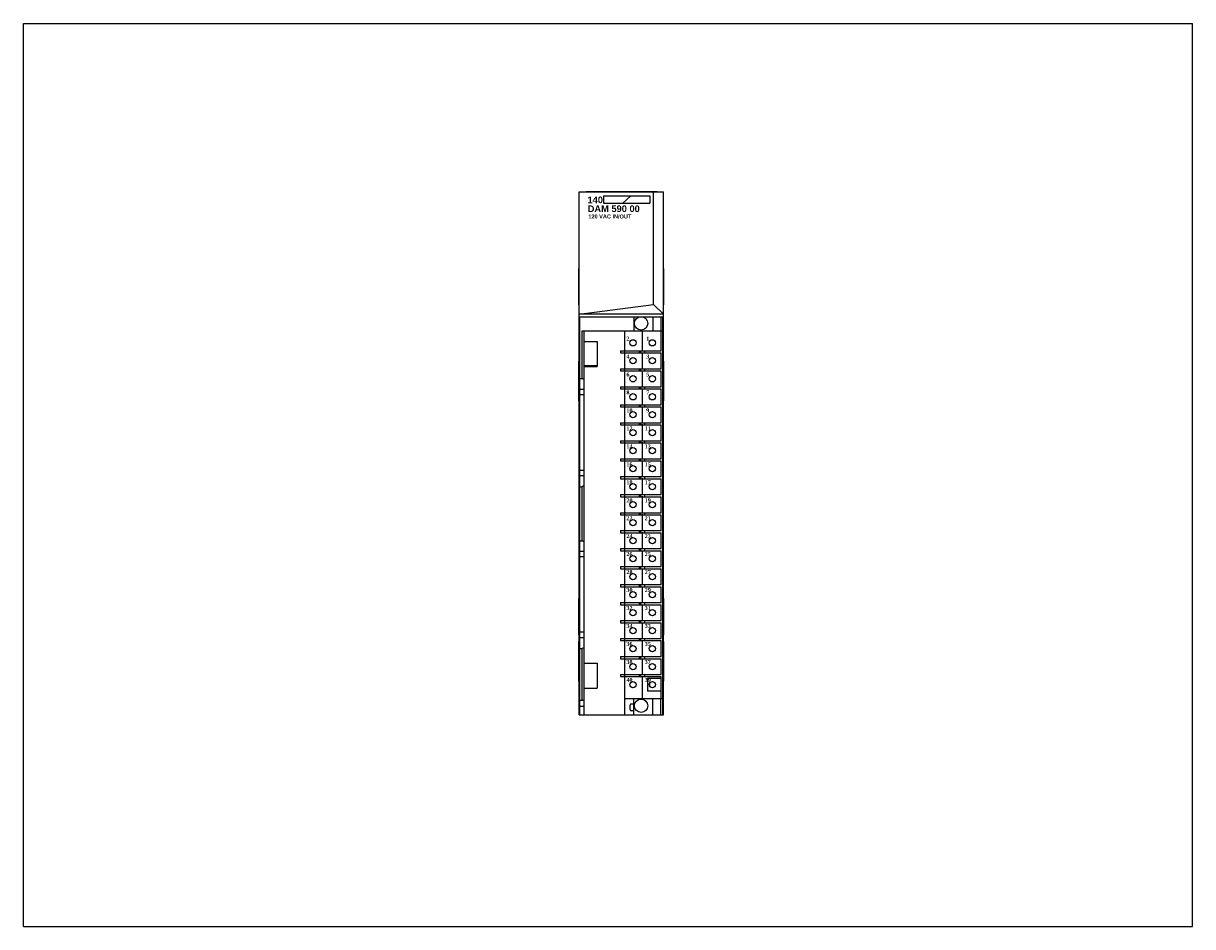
# Model space of a CAD drawing. Extents: x 0 to 22, y 0 to 27.4.
import ezdxf

# ---------------------------------------------------------------- set-up
doc = ezdxf.new("R2010")
doc.units = 0
doc.header["$LTSCALE"] = 1.21
doc.header["$MEASUREMENT"] = 0
doc.layers.get('0').update_dxf_attribs({"linetype": 'CONTINUOUS'})

msp = doc.modelspace()

# ---------------------------------------------------------------- linework, layer by layer
for p, q in [((0, 0), (0, 17)), ((0, 17), (22, 17)), ((22, 0), (22, 17)), ((10.458, 3.989), (10.458, 13.832)), ((10.458, 13.832), (12.046, 13.832)), ((10.588, 13.832), (10.588, 13.837)), ((10.588, 13.837), (11.927, 13.837)), ((10.917, 13.753), (10.917, 13.618)), ((10.917, 13.753), (11.786, 13.753)), ((11.431, 13.753), (11.278, 13.618)), ((11.786, 13.753), (11.786, 13.617)), ((11.859, 11.711), (11.859, 13.832)), ((11.927, 13.832), (11.927, 13.837)), ((12.046, 3.989), (12.046, 13.832)), ((10.917, 13.617), (11.786, 13.617)), ((10.452, 11.7), (10.452, 12.389)), ((10.458, 12.389), (10.452, 12.389)), ((12.046, 12.389), (12.052, 12.389)), ((12.052, 11.7), (12.052, 12.389)), ((10.458, 11.7), (10.452, 11.7)), ((10.458, 11.524), (11.859, 11.711)), ((11.859, 11.711), (12.046, 11.524)), ((12.046, 11.7), (12.052, 11.7)), ((12.046, 11.524), (10.458, 11.524)), ((10.472, 3.989), (10.472, 11.479)), ((10.472, 11.479), (11.616, 11.479)), ((11.486, 11.479), (11.486, 11.212)), ((11.63, 11.479), (12.041, 11.479)), ((11.845, 11.479), (11.845, 11.212)), ((11.994, 11.479), (11.994, 11.212)), ((12.033, 11.212), (12.033, 11.479)), ((12.042, 11.459), (12.041, 11.479)), ((12.042, 3.989), (12.042, 11.459)), ((11.647, 10.847), (11.647, 11.221)), ((10.512, 10.315), (10.512, 11.212)), ((10.512, 11.212), (12.033, 11.212)), ((10.551, 3.989), (10.551, 11.212)), ((10.551, 11.015), (10.797, 11.015)), ((10.797, 11.015), (10.797, 10.543)), ((11.317, 10.839), (11.317, 11.212)), ((12.002, 10.839), (12.002, 11.212)), ((12.034, 4.291), (12.034, 11.212)), ((11.235, 10.839), (11.235, 10.799)), ((11.235, 10.839), (12.002, 10.839)), ((11.235, 10.799), (12.002, 10.799)), ((11.313, 10.839), (11.313, 10.799)), ((11.317, 10.5), (11.317, 10.799)), ((11.589, 10.839), (11.589, 10.799)), ((11.609, 10.839), (11.609, 10.799)), ((11.647, 10.509), (11.647, 10.808)), ((11.687, 10.839), (11.687, 10.799)), ((12.002, 10.5), (12.002, 10.799)), ((10.451, 9.895), (10.451, 10.645)), ((10.451, 10.645), (10.458, 10.645)), ((10.456, 9.895), (10.456, 10.645)), ((12.046, 10.645), (12.051, 10.645)), ((12.051, 9.895), (12.051, 10.645)), ((10.451, 10.52), (10.456, 10.52)), ((10.787, 10.552), (10.551, 10.552)), ((10.551, 10.543), (10.797, 10.543)), ((10.787, 10.552), (10.787, 10.543)), ((11.235, 10.5), (11.235, 10.461)), ((11.235, 10.5), (12.002, 10.5)), ((11.235, 10.461), (12.002, 10.461)), ((11.313, 10.5), (11.313, 10.461)), ((11.317, 10.161), (11.317, 10.461)), ((11.589, 10.5), (11.589, 10.461)), ((11.609, 10.5), (11.609, 10.461)), ((11.647, 10.17), (11.647, 10.469)), ((11.687, 10.5), (11.687, 10.461)), ((12.002, 10.161), (12.002, 10.461)), ((12.046, 10.52), (12.051, 10.52)), ((10.472, 10.315), (10.512, 10.315)), ((10.551, 10.293), (10.512, 10.315)), ((11.235, 10.161), (11.235, 10.122)), ((11.235, 10.161), (12.002, 10.161)), ((11.235, 10.122), (12.002, 10.122)), ((11.313, 10.161), (11.313, 10.122)), ((11.317, 9.823), (11.317, 10.122)), ((11.589, 10.161), (11.589, 10.122)), ((11.609, 10.161), (11.609, 10.122)), ((11.647, 9.832), (11.647, 10.131)), ((11.687, 10.161), (11.687, 10.122)), ((12.002, 9.823), (12.002, 10.122)), ((10.451, 10.02), (10.456, 10.02)), ((10.551, 10.111), (10.472, 10.111)), ((10.551, 10.009), (10.472, 10.009)), ((12.046, 10.02), (12.051, 10.02)), ((10.451, 9.895), (10.458, 9.895)), ((11.235, 9.823), (11.235, 9.783)), ((11.235, 9.823), (12.002, 9.823)), ((11.235, 9.783), (12.002, 9.783)), ((11.313, 9.823), (11.313, 9.783)), ((11.317, 9.484), (11.317, 9.783)), ((11.589, 9.823), (11.589, 9.783)), ((11.609, 9.823), (11.609, 9.783)), ((11.647, 9.493), (11.647, 9.792)), ((11.687, 9.823), (11.687, 9.783)), ((12.002, 9.484), (12.002, 9.783)), ((12.051, 9.895), (12.046, 9.895)), ((11.235, 9.484), (11.235, 9.445)), ((11.235, 9.484), (12.002, 9.484)), ((11.313, 9.484), (11.313, 9.445)), ((11.589, 9.484), (11.589, 9.445)), ((11.609, 9.484), (11.609, 9.445)), ((11.687, 9.484), (11.687, 9.445)), ((11.235, 9.445), (12.002, 9.445)), ((11.317, 9.146), (11.317, 9.445)), ((11.647, 9.154), (11.647, 9.454)), ((12.002, 9.146), (12.002, 9.445)), ((11.235, 9.146), (11.235, 9.106)), ((11.235, 9.146), (12.002, 9.146)), ((11.235, 9.106), (12.002, 9.106)), ((11.313, 9.146), (11.313, 9.106)), ((11.317, 8.807), (11.317, 9.106)), ((11.589, 9.146), (11.589, 9.106)), ((11.609, 9.146), (11.609, 9.106)), ((11.647, 8.816), (11.647, 9.115)), ((11.687, 9.146), (11.687, 9.106)), ((12.002, 8.807), (12.002, 9.106)), ((11.235, 8.807), (11.235, 8.768)), ((11.235, 8.807), (12.002, 8.807)), ((11.313, 8.807), (11.313, 8.768)), ((11.589, 8.807), (11.589, 8.768)), ((11.609, 8.807), (11.609, 8.768)), ((11.687, 8.807), (11.687, 8.768)), ((10.551, 8.586), (10.472, 8.586)), ((11.235, 8.768), (12.002, 8.768)), ((11.317, 8.469), (11.317, 8.768)), ((11.647, 8.477), (11.647, 8.776)), ((12.002, 8.469), (12.002, 8.768)), ((10.551, 8.484), (10.472, 8.484)), ((11.235, 8.469), (12.002, 8.469)), ((11.235, 8.469), (11.235, 8.429)), ((11.235, 8.429), (12.002, 8.429)), ((11.313, 8.469), (11.313, 8.429)), ((11.317, 8.13), (11.317, 8.429)), ((11.589, 8.469), (11.589, 8.429)), ((11.609, 8.469), (11.609, 8.429)), ((11.647, 8.139), (11.647, 8.438)), ((11.687, 8.469), (11.687, 8.429)), ((12.002, 8.13), (12.002, 8.429)), ((10.472, 8.28), (10.512, 8.28)), ((10.551, 8.302), (10.512, 8.28)), ((10.512, 7.264), (10.512, 8.28)), ((11.235, 8.13), (12.002, 8.13)), ((11.235, 8.13), (11.235, 8.091)), ((11.235, 8.091), (12.002, 8.091)), ((11.313, 8.13), (11.313, 8.091)), ((11.317, 7.791), (11.317, 8.091)), ((11.589, 8.13), (11.589, 8.091)), ((11.609, 8.13), (11.609, 8.091)), ((11.647, 7.8), (11.647, 8.099)), ((11.687, 8.13), (11.687, 8.091)), ((12.002, 7.791), (12.002, 8.091)), ((11.235, 7.791), (12.002, 7.791)), ((11.235, 7.791), (11.235, 7.752)), ((11.235, 7.752), (12.002, 7.752)), ((11.313, 7.791), (11.313, 7.752)), ((11.317, 7.453), (11.317, 7.752)), ((11.589, 7.791), (11.589, 7.752)), ((11.609, 7.791), (11.609, 7.752)), ((11.647, 7.462), (11.647, 7.761)), ((11.687, 7.791), (11.687, 7.752)), ((12.002, 7.453), (12.002, 7.752)), ((10.472, 7.264), (10.512, 7.264)), ((10.551, 7.241), (10.512, 7.264)), ((11.235, 7.453), (12.002, 7.453)), ((11.235, 7.453), (11.235, 7.413)), ((11.235, 7.413), (12.002, 7.413)), ((11.313, 7.453), (11.313, 7.413)), ((11.317, 7.114), (11.317, 7.413)), ((11.589, 7.453), (11.589, 7.413)), ((11.609, 7.453), (11.609, 7.413)), ((11.647, 7.123), (11.647, 7.422)), ((11.687, 7.453), (11.687, 7.413)), ((12.002, 7.114), (12.002, 7.413)), ((10.551, 7.059), (10.472, 7.059)), ((11.235, 7.114), (12.002, 7.114)), ((11.235, 7.114), (11.235, 7.075)), ((11.235, 7.075), (12.002, 7.075)), ((11.313, 7.114), (11.313, 7.075)), ((11.317, 6.776), (11.317, 7.075)), ((11.589, 7.114), (11.589, 7.075)), ((11.609, 7.114), (11.609, 7.075)), ((11.647, 6.767), (11.647, 7.066)), ((11.687, 7.114), (11.687, 7.075)), ((12.002, 6.776), (12.002, 7.075)), ((10.551, 6.957), (10.472, 6.957)), ((11.235, 6.776), (12.002, 6.776)), ((11.235, 6.776), (11.235, 6.736)), ((11.235, 6.736), (12.002, 6.736)), ((11.313, 6.776), (11.313, 6.736)), ((11.317, 6.437), (11.317, 6.736)), ((11.589, 6.776), (11.589, 6.736)), ((11.609, 6.776), (11.609, 6.736)), ((11.647, 6.428), (11.647, 6.727)), ((11.687, 6.776), (11.687, 6.736)), ((12.002, 6.437), (12.002, 6.736)), ((11.235, 6.437), (12.002, 6.437)), ((11.235, 6.437), (11.235, 6.398)), ((11.235, 6.398), (12.002, 6.398)), ((11.313, 6.437), (11.313, 6.398)), ((11.317, 6.098), (11.317, 6.398)), ((11.589, 6.437), (11.589, 6.398)), ((11.609, 6.437), (11.609, 6.398)), ((11.647, 6.09), (11.647, 6.389)), ((11.687, 6.437), (11.687, 6.398)), ((12.002, 6.098), (12.002, 6.398)), ((10.458, 6.178), (10.452, 6.178)), ((10.452, 5.489), (10.452, 6.178)), ((12.046, 6.178), (12.052, 6.178)), ((12.052, 5.489), (12.052, 6.178)), ((11.235, 6.098), (12.002, 6.098)), ((11.235, 6.098), (11.235, 6.059)), ((11.235, 6.059), (12.002, 6.059)), ((11.313, 6.098), (11.313, 6.059)), ((11.317, 5.76), (11.317, 6.059)), ((11.589, 6.098), (11.589, 6.059)), ((11.609, 6.098), (11.609, 6.059)), ((11.647, 5.751), (11.647, 6.05)), ((11.687, 6.098), (11.687, 6.059)), ((12.002, 5.76), (12.002, 6.059)), ((11.235, 5.76), (12.002, 5.76)), ((11.235, 5.76), (11.235, 5.72)), ((11.235, 5.72), (12.002, 5.72)), ((11.313, 5.76), (11.313, 5.72)), ((11.317, 5.421), (11.317, 5.72)), ((11.589, 5.76), (11.589, 5.72)), ((11.609, 5.76), (11.609, 5.72)), ((11.687, 5.76), (11.687, 5.72)), ((12.002, 5.421), (12.002, 5.72)), ((10.551, 5.539), (10.472, 5.539)), ((11.647, 5.413), (11.647, 5.712)), ((10.451, 5.369), (10.458, 5.369)), ((10.451, 4.619), (10.451, 5.369)), ((10.458, 5.489), (10.452, 5.489)), ((10.456, 4.619), (10.456, 5.369)), ((10.551, 5.437), (10.472, 5.437)), ((11.235, 5.421), (12.002, 5.421)), ((11.235, 5.421), (11.235, 5.382)), ((11.235, 5.382), (12.002, 5.382)), ((11.313, 5.421), (11.313, 5.382)), ((11.317, 5.083), (11.317, 5.382)), ((11.589, 5.421), (11.589, 5.382)), ((11.609, 5.421), (11.609, 5.382)), ((11.647, 5.074), (11.647, 5.373)), ((11.687, 5.421), (11.687, 5.382)), ((12.002, 5.083), (12.002, 5.382)), ((12.046, 5.489), (12.052, 5.489)), ((12.046, 5.369), (12.051, 5.369)), ((12.051, 4.619), (12.051, 5.369)), ((10.451, 5.244), (10.456, 5.244)), ((10.472, 5.232), (10.512, 5.232)), ((10.551, 5.255), (10.512, 5.232)), ((10.512, 4.265), (10.512, 5.232)), ((11.235, 5.083), (12.002, 5.083)), ((11.235, 5.083), (11.235, 5.043)), ((11.313, 5.083), (11.313, 5.043)), ((11.589, 5.083), (11.589, 5.043)), ((11.609, 5.083), (11.609, 5.043)), ((11.687, 5.083), (11.687, 5.043)), ((12.046, 5.244), (12.051, 5.244)), ((10.551, 4.961), (10.797, 4.961)), ((10.797, 4.961), (10.797, 4.488)), ((11.235, 5.043), (12.002, 5.043)), ((11.317, 4.744), (11.317, 5.043)), ((11.647, 4.735), (11.647, 5.035)), ((12.002, 4.744), (12.002, 5.043)), ((10.451, 4.744), (10.456, 4.744)), ((11.235, 4.744), (12.002, 4.744)), ((11.235, 4.744), (11.235, 4.705)), ((11.235, 4.705), (12.002, 4.705)), ((11.313, 4.744), (11.313, 4.705)), ((11.317, 3.989), (11.317, 4.705)), ((11.589, 4.744), (11.589, 4.705)), ((11.609, 4.744), (11.609, 4.705)), ((11.647, 4.283), (11.647, 4.696)), ((11.687, 4.744), (11.687, 4.705)), ((12.002, 4.673), (11.741, 4.673)), ((11.741, 4.673), (11.741, 4.433)), ((12.002, 4.291), (12.002, 4.705)), ((12.046, 4.744), (12.051, 4.744)), ((10.451, 4.619), (10.458, 4.619)), ((10.551, 4.488), (10.797, 4.488)), ((12.002, 4.433), (11.741, 4.433)), ((12.051, 4.619), (12.046, 4.619)), ((10.472, 4.265), (10.551, 4.265)), ((11.317, 4.291), (12.034, 4.291)), ((11.486, 4.189), (11.437, 4.189)), ((11.486, 3.989), (11.486, 4.291)), ((11.845, 3.989), (11.845, 4.291)), ((11.994, 3.989), (11.994, 4.291)), ((12.033, 3.989), (12.033, 4.291)), ((10.458, 3.989), (12.046, 3.989)), ((10.551, 4.146), (10.472, 4.146)), ((11.417, 4.084), (11.417, 4.17)), ((11.486, 4.064), (11.437, 4.064)), ((0, 0), (22, 0))]:
    msp.add_line(p, q)
for centre, radius in [((11.623, 11.354), 0.125), ((11.47, 10.988), 0.0591), ((11.835, 10.988), 0.0591), ((11.47, 10.65), 0.0591), ((11.835, 10.65), 0.0591), ((11.47, 10.311), 0.0591), ((11.835, 10.311), 0.0591), ((11.47, 9.972), 0.0591), ((11.835, 9.972), 0.0591), ((11.47, 9.634), 0.0591), ((11.835, 9.634), 0.0591), ((11.47, 9.295), 0.0591), ((11.835, 9.295), 0.0591), ((11.47, 8.957), 0.0591), ((11.835, 8.957), 0.0591), ((11.47, 8.618), 0.0591), ((11.835, 8.618), 0.0591), ((11.47, 8.28), 0.0591), ((11.835, 8.28), 0.0591), ((11.47, 7.941), 0.0591), ((11.835, 7.941), 0.0591), ((11.47, 7.602), 0.0591), ((11.835, 7.602), 0.0591), ((11.47, 7.264), 0.0591), ((11.835, 7.264), 0.0591), ((11.47, 6.925), 0.0591), ((11.835, 6.925), 0.0591), ((11.47, 6.587), 0.0591), ((11.835, 6.587), 0.0591), ((11.47, 6.248), 0.0591), ((11.835, 6.248), 0.0591), ((11.47, 5.909), 0.0591), ((11.835, 5.909), 0.0591), ((11.47, 5.571), 0.0591), ((11.835, 5.571), 0.0591), ((11.47, 5.232), 0.0591), ((11.835, 5.232), 0.0591), ((11.47, 4.894), 0.0591), ((11.835, 4.894), 0.0591), ((11.47, 4.555), 0.0591), ((11.835, 4.555), 0.0591), ((11.623, 4.157), 0.125)]:
    msp.add_circle(centre, radius)
for centre, radius, start, end in [((11.847, 4.555), 0.0689, 146.4876, 214.153), ((11.437, 4.17), 0.0197, 90, 180), ((11.252, 4.246), 0.185, 333.0613, 341.0926), ((11.437, 4.084), 0.0197, 180, 270)]:
    msp.add_arc(centre, radius, start, end)

# ---------------------------------------------------------------- texts
at = {"attachment_point": 1}
for s, insert, char_height, width in [('\\fArial|b1|i0|c0|p34;140', (10.614, 13.741), 0.125, 0.28225), ('{\\fArial|b1|i0|c0|p34;DAM 590 00}', (10.618, 13.574), 0.125, 1.125), ('{\\fArial|b1|i0|c0|p34;120 VAC IN/OUT}', (10.63, 13.403), 0.075, 0.9106)]:
    msp.add_mtext(s, dxfattribs=dict(at, insert=insert, char_height=char_height, width=width))
at = {"insert": (11.347, 11.105), "char_height": 0.075, "width": 0.6271, "attachment_point": 1, "line_spacing_factor": 2.704}
msp.add_mtext('{\\fTimes New Roman|b1|i0|c0|p18;2           1\\P4           3\\P6           5\\P8           7\\P10         9\\P12        11\\P14        13\\P16        15\\P18        17\\P20        19\\P22        21\\P24        23\\P26        25\\P28        27\\P30        29\\P32        31\\P34        33\\P36        35\\P38        37\\P40        39}', dxfattribs=at)

doc.saveas('drawing.dxf')
